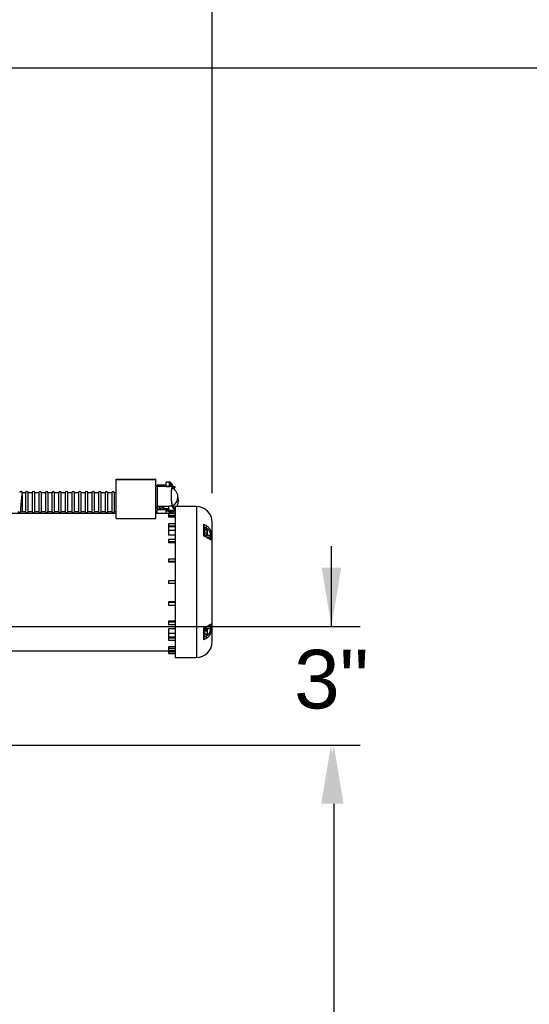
# Model space of a CAD drawing. Header units: inches. Extents: x 170 to 284, y 215 to 248.
# Tile 177 of 195: x 187.057 to 187.871, y 223.562 to 225.136. Entities that reach past the tile are written whole.
import ezdxf

# ---------------------------------------------------------------- set-up
doc = ezdxf.new("R2010")
doc.units = ezdxf.units.IN
doc.header["$LTSCALE"] = 0.25
doc.header["$MEASUREMENT"] = 0
doc.layers.add('ANNOTATIONS', color=1, linetype='Continuous')
doc.layers.add('RH BENCH MOUNT', color=7, linetype='Continuous')
doc.styles.add('ARIAL', font='arial.ttf', dxfattribs={"height": 0.09375})
doc.dimstyles.new('STANDARD$0', dxfattribs={"dimtxt": 0.09375, "dimasz": 0.09375, "dimexe": 0.03125, "dimexo": 0.046875, "dimgap": 0.09, "dimtad": 0, "dimtih": 1, "dimtoh": 1, "dimdec": 4, "dimzin": 0, "dimdsep": 46, "dimtxsty": 'ARIAL', "dimcen": 0.09, "dimadec": 0, "dimazin": 0, "dimtfac": 1, "dimtdec": 4, "dimtofl": 0, "dimtmove": 0, "dimatfit": 1, "dimfxl": 1, "dimtolj": 1, "dimtzin": 0, "dimarcsym": 0})

# ---------------------------------------------------------------- blocks, each defined once
blk = doc.blocks.new('*D44')
at = {"layer": 'ANNOTATIONS', "color": 0, "lineweight": -2, "transparency": 16777216}
for p, q in [((185.9645, 225.4792), (185.9645, 226.2131)), ((187.3644, 224.3792), (187.3644, 226.2131)), ((186.0582, 226.1819), (186.3542, 226.1819)), ((187.2706, 226.1819), (186.9747, 226.1819))]:
    blk.add_line(p, q, dxfattribs=at)
at = {"layer": 'ANNOTATIONS', "color": 0, "transparency": 16777216}
for points in [[(186.0582, 226.1975), (186.0582, 226.1662), (185.9645, 226.1819)], [(187.2706, 226.1975), (187.2706, 226.1662), (187.3644, 226.1819)]]:
    blk.add_solid(points, dxfattribs=at)
at = {"layer": 'defpoints', "color": 0, "transparency": 16777216}
for p in [(187.3644, 226.1819), (185.9645, 225.4324), (187.3644, 224.3323)]:
    blk.add_point(p, dxfattribs=at)
at = {"layer": 'ANNOTATIONS', "color": 0, "transparency": 16777216, "insert": (186.6644, 226.1819), "char_height": 0.09375, "attachment_point": 5, "style": 'ARIAL'}
blk.add_mtext('\\A1;DIM "A"', dxfattribs=at)
blk = doc.blocks.new('*D39')
at = {"layer": 'ANNOTATIONS', "color": 0, "lineweight": -2, "transparency": 16777216}
for p, q in [((186.1493, 223.976), (187.5897, 223.976)), ((187.5585, 223.8822), (187.5585, 222.162)), ((187.5585, 220.007), (187.5585, 221.7272)), ((186.828, 219.9132), (187.5897, 219.9132))]:
    blk.add_line(p, q, dxfattribs=at)
at = {"layer": 'ANNOTATIONS', "color": 0, "transparency": 16777216}
for points in [[(187.5429, 223.8822), (187.5741, 223.8822), (187.5585, 223.976)], [(187.5429, 220.007), (187.5741, 220.007), (187.5585, 219.9132)]]:
    blk.add_solid(points, dxfattribs=at)
at = {"layer": 'defpoints', "color": 0, "transparency": 16777216}
for p in [(186.1024, 223.976), (186.7811, 219.9132), (187.5585, 219.9132)]:
    blk.add_point(p, dxfattribs=at)
at = {"layer": 'ANNOTATIONS', "color": 0, "transparency": 16777216, "insert": (187.5585, 221.9446), "char_height": 0.09375, "attachment_point": 5, "style": 'ARIAL'}
blk.add_mtext('\\A1;OPENING\\PHEIGHT', dxfattribs=at)
blk = doc.blocks.new('*D40')
at = {"layer": 'ANNOTATIONS', "color": 0, "lineweight": -2, "transparency": 16777216}
for p, q in [((186.9102, 225.0595), (188.2447, 225.0595)), ((188.2135, 224.9658), (188.2135, 222.7038)), ((188.2135, 220.007), (188.2135, 222.2689)), ((187.7483, 219.9132), (188.2447, 219.9132))]:
    blk.add_line(p, q, dxfattribs=at)
at = {"layer": 'ANNOTATIONS', "color": 0, "transparency": 16777216}
for points in [[(188.1978, 224.9658), (188.2291, 224.9658), (188.2135, 225.0595)], [(188.1978, 220.007), (188.2291, 220.007), (188.2135, 219.9132)]]:
    blk.add_solid(points, dxfattribs=at)
at = {"layer": 'defpoints', "color": 0, "transparency": 16777216}
for p in [(186.8633, 225.0595), (187.7014, 219.9132), (188.2135, 219.9132)]:
    blk.add_point(p, dxfattribs=at)
at = {"layer": 'ANNOTATIONS', "color": 0, "transparency": 16777216, "insert": (188.2135, 222.4864), "char_height": 0.09375, "attachment_point": 5, "style": 'ARIAL'}
blk.add_mtext('\\A1;TOTAL\\PHEIGHT', dxfattribs=at)

msp = doc.modelspace()

# ---------------------------------------------------------------- linework, layer by layer
at = {"layer": 'ANNOTATIONS'}
for p, q in [((187.55478, 224.16601), (187.55478, 224.29439)), ((186.66328, 224.16601), (187.60088, 224.16601)), ((186.10242, 223.97596), (187.60088, 223.97596))]:
    msp.add_line(p, q, dxfattribs=at)
for points in [[(187.53915, 224.25976), (187.5704, 224.25976), (187.55478, 224.16601)], [(187.53838, 223.88221), (187.56963, 223.88221), (187.55401, 223.97596)]]:
    msp.add_solid(points, dxfattribs=at)
at = {"layer": 'RH BENCH MOUNT'}
for p, q in [((187.2106, 224.40014), (187.2106, 224.4015)), ((187.2106, 224.4015), (187.27417, 224.4015)), ((187.2106, 224.33839), (187.2106, 224.40014)), ((187.27417, 224.40014), (187.2106, 224.40014)), ((187.27417, 224.40014), (187.27417, 224.4015)), ((187.27417, 224.33839), (187.27417, 224.40014)), ((187.27621, 224.39079), (187.27417, 224.39079)), ((187.27621, 224.39079), (187.27621, 224.35688)), ((187.30037, 224.38961), (187.27621, 224.38961)), ((187.29096, 224.39171), (187.27638, 224.39171)), ((187.27638, 224.38961), (187.27638, 224.39171)), ((187.29605, 224.39688), (187.29096, 224.39688)), ((187.29096, 224.38961), (187.29096, 224.39688)), ((187.29096, 224.38961), (187.29096, 224.38961)), ((187.29096, 224.38961), (187.29605, 224.38961)), ((187.29757, 224.3969), (187.29605, 224.3969)), ((187.29605, 224.38962), (187.29605, 224.3969)), ((187.29605, 224.39688), (187.29605, 224.38961)), ((187.29757, 224.38962), (187.29605, 224.38962)), ((187.29605, 224.38961), (187.29605, 224.38961)), ((187.29757, 224.38962), (187.29757, 224.3969)), ((187.29935, 224.39439), (187.29757, 224.39439)), ((187.29757, 224.38961), (187.29757, 224.38962)), ((187.29935, 224.38961), (187.29935, 224.39439)), ((187.29976, 224.38961), (187.29976, 224.39418)), ((187.30053, 224.38955), (187.30435, 224.38953)), ((187.30435, 224.38953), (187.30435, 224.38784)), ((187.06052, 224.37595), (187.06052, 224.34983)), ((187.06594, 224.3795), (187.0609, 224.3795)), ((187.06594, 224.3795), (187.06594, 224.36596)), ((187.07654, 224.3795), (187.07018, 224.3795)), ((187.07018, 224.34983), (187.07018, 224.3795)), ((187.07654, 224.3795), (187.07654, 224.36596)), ((187.08713, 224.3795), (187.08077, 224.3795)), ((187.08077, 224.34983), (187.08077, 224.3795)), ((187.08713, 224.3795), (187.08713, 224.36596)), ((187.09773, 224.3795), (187.09137, 224.3795)), ((187.09137, 224.34983), (187.09137, 224.3795)), ((187.09773, 224.3795), (187.09773, 224.36596)), ((187.10832, 224.3795), (187.10197, 224.3795)), ((187.10197, 224.34983), (187.10197, 224.3795)), ((187.10832, 224.3795), (187.10832, 224.36596)), ((187.11892, 224.3795), (187.11256, 224.3795)), ((187.11256, 224.34983), (187.11256, 224.3795)), ((187.11892, 224.3795), (187.11892, 224.36596)), ((187.12952, 224.3795), (187.12316, 224.3795)), ((187.12316, 224.34983), (187.12316, 224.3795)), ((187.12952, 224.3795), (187.12952, 224.36596)), ((187.14011, 224.3795), (187.13376, 224.3795)), ((187.13376, 224.34983), (187.13376, 224.3795)), ((187.14011, 224.3795), (187.14011, 224.36596)), ((187.15071, 224.3795), (187.14435, 224.3795)), ((187.14435, 224.34983), (187.14435, 224.3795)), ((187.15071, 224.3795), (187.15071, 224.36596)), ((187.16131, 224.3795), (187.15495, 224.3795)), ((187.15495, 224.34983), (187.15495, 224.3795)), ((187.16131, 224.3795), (187.16131, 224.36596)), ((187.1719, 224.3795), (187.16555, 224.3795)), ((187.16555, 224.34983), (187.16555, 224.3795)), ((187.1719, 224.3795), (187.1719, 224.36596)), ((187.1825, 224.3795), (187.17614, 224.3795)), ((187.17614, 224.34983), (187.17614, 224.3795)), ((187.1825, 224.3795), (187.1825, 224.36596)), ((187.1931, 224.3795), (187.18674, 224.3795)), ((187.18674, 224.34983), (187.18674, 224.3795)), ((187.1931, 224.3795), (187.1931, 224.36596)), ((187.20369, 224.3795), (187.19733, 224.3795)), ((187.19733, 224.34983), (187.19733, 224.3795)), ((187.20369, 224.3795), (187.20369, 224.36596)), ((187.2106, 224.3795), (187.20793, 224.3795)), ((187.20793, 224.34983), (187.20793, 224.3795)), ((187.30021, 224.38784), (187.30435, 224.38784)), ((187.30053, 224.38786), (187.30024, 224.38786)), ((187.30435, 224.38784), (187.30053, 224.38786)), ((187.30961, 224.3727), (187.30957, 224.37383)), ((187.06594, 224.36596), (187.06594, 224.34983)), ((187.07654, 224.36596), (187.07654, 224.34983)), ((187.08713, 224.36596), (187.08713, 224.34983)), ((187.09773, 224.36596), (187.09773, 224.34983)), ((187.10832, 224.36596), (187.10832, 224.34983)), ((187.11892, 224.36596), (187.11892, 224.34983)), ((187.12952, 224.36596), (187.12952, 224.34983)), ((187.14011, 224.36596), (187.14011, 224.34983)), ((187.15071, 224.36596), (187.15071, 224.34983)), ((187.16131, 224.36596), (187.16131, 224.34983)), ((187.1719, 224.36596), (187.1719, 224.34983)), ((187.1825, 224.36596), (187.1825, 224.34983)), ((187.1931, 224.36596), (187.1931, 224.34983)), ((187.20369, 224.36596), (187.20369, 224.34983)), ((187.27621, 224.35807), (187.29382, 224.35807)), ((187.30053, 224.35813), (187.2952, 224.35813)), ((187.2952, 224.3513), (187.2952, 224.35813)), ((187.30053, 224.35982), (187.30435, 224.35431)), ((187.30435, 224.35262), (187.30053, 224.35813)), ((187.33894, 224.35775), (187.30503, 224.35775)), ((187.30503, 224.35775), (187.30503, 224.32531)), ((187.30961, 224.36896), (187.30961, 224.3727)), ((187.33894, 224.35775), (187.33894, 224.32236)), ((187.2106, 224.34681), (186.98442, 224.34681)), ((187.05823, 224.34988), (187.06052, 224.34983)), ((187.06052, 224.34983), (187.06594, 224.34983)), ((187.07018, 224.34983), (187.07654, 224.34983)), ((187.08077, 224.34983), (187.08713, 224.34983)), ((187.09137, 224.34983), (187.09773, 224.34983)), ((187.10197, 224.34983), (187.10832, 224.34983)), ((187.11256, 224.34983), (187.11892, 224.34983)), ((187.12316, 224.34983), (187.12952, 224.34983)), ((187.13376, 224.34983), (187.14011, 224.34983)), ((187.14435, 224.34983), (187.15071, 224.34983)), ((187.15495, 224.34983), (187.16131, 224.34983)), ((187.16555, 224.34983), (187.1719, 224.34983)), ((187.17614, 224.34983), (187.1825, 224.34983)), ((187.18674, 224.34983), (187.1931, 224.34983)), ((187.19733, 224.34983), (187.20369, 224.34983)), ((187.20793, 224.34983), (187.2106, 224.34983)), ((187.27417, 224.35688), (187.27621, 224.35688)), ((187.29444, 224.34681), (187.27417, 224.34681)), ((187.2952, 224.35268), (187.27638, 224.35268)), ((187.27638, 224.34712), (187.27638, 224.35268)), ((187.27638, 224.34712), (187.29096, 224.34712)), ((187.29096, 224.35059), (187.29096, 224.35497)), ((187.29096, 224.34681), (187.29096, 224.35059)), ((187.29096, 224.35059), (187.29444, 224.35059)), ((187.30503, 224.3513), (187.29444, 224.3513)), ((187.29444, 224.3513), (187.29444, 224.34918)), ((187.30503, 224.34918), (187.29444, 224.34918)), ((187.29444, 224.34679), (187.29444, 224.34681)), ((187.30503, 224.34679), (187.29444, 224.34679)), ((187.30503, 224.34581), (187.29444, 224.34581)), ((187.29444, 224.34581), (187.29444, 224.34304)), ((187.29444, 224.34304), (187.29444, 224.34076)), ((187.30503, 224.34304), (187.29444, 224.34304)), ((187.29605, 224.34918), (187.29605, 224.34679)), ((187.29605, 224.34918), (187.29605, 224.34679)), ((187.29757, 224.34918), (187.29757, 224.34679)), ((187.29872, 224.3513), (187.30435, 224.35262)), ((187.29892, 224.3513), (187.29935, 224.35153)), ((187.29935, 224.3513), (187.29935, 224.35145)), ((187.29935, 224.34679), (187.29935, 224.34918)), ((187.29976, 224.3513), (187.29976, 224.35155)), ((187.29976, 224.34679), (187.29976, 224.34918)), ((187.30435, 224.35431), (187.30435, 224.35262)), ((187.2106, 224.33839), (187.27417, 224.33839)), ((187.30503, 224.34076), (187.29444, 224.34076)), ((187.30503, 224.32987), (187.29444, 224.32987)), ((187.29444, 224.32987), (187.29444, 224.3265)), ((187.29444, 224.3265), (187.29444, 224.32531)), ((187.30503, 224.3265), (187.29444, 224.3265)), ((187.35055, 224.32896), (187.35055, 224.31082)), ((187.35166, 224.32273), (187.35166, 224.32648)), ((187.36437, 224.30438), (187.36437, 224.33231)), ((187.29444, 224.32531), (187.29444, 224.31931)), ((187.30503, 224.32531), (187.29444, 224.32531)), ((187.30503, 224.31931), (187.29444, 224.31931)), ((187.29444, 224.31931), (187.29444, 224.31197)), ((187.30503, 224.31197), (187.29444, 224.31197)), ((187.30503, 224.32531), (187.30503, 224.31931)), ((187.30503, 224.31931), (187.30503, 224.15458)), ((187.33894, 224.32236), (187.33894, 224.11615)), ((187.35192, 224.31091), (187.35156, 224.31106)), ((187.35429, 224.32386), (187.35166, 224.32386)), ((187.35271, 224.32273), (187.35166, 224.32273)), ((187.35166, 224.31777), (187.35166, 224.32273)), ((187.35166, 224.31539), (187.35166, 224.31777)), ((187.35166, 224.31099), (187.35166, 224.31539)), ((187.35271, 224.31777), (187.35271, 224.32273)), ((187.3544, 224.32114), (187.35271, 224.32114)), ((187.35593, 224.31969), (187.35271, 224.31969)), ((187.35271, 224.31051), (187.35271, 224.31777)), ((187.35593, 224.31492), (187.35271, 224.31492)), ((187.3544, 224.3116), (187.35271, 224.3116)), ((187.3544, 224.32114), (187.3544, 224.32078)), ((187.3544, 224.32078), (187.35626, 224.32078)), ((187.35626, 224.31243), (187.3544, 224.31243)), ((187.3544, 224.31243), (187.3544, 224.3116)), ((187.3544, 224.31196), (187.35626, 224.31196)), ((187.3544, 224.31187), (187.36143, 224.31187)), ((187.35644, 224.32052), (187.35644, 224.31269)), ((187.30503, 224.30504), (187.29444, 224.30504)), ((187.29444, 224.30504), (187.29444, 224.3012)), ((187.29444, 224.3012), (187.29444, 224.2998)), ((187.30503, 224.3012), (187.29444, 224.3012)), ((187.30503, 224.2998), (187.29444, 224.2998)), ((187.36143, 224.30888), (187.35582, 224.30888)), ((187.36437, 224.14158), (187.36437, 224.30438)), ((187.30503, 224.27375), (187.29444, 224.27375)), ((187.29444, 224.27375), (187.29444, 224.26961)), ((187.29444, 224.26961), (187.29444, 224.26887)), ((187.30503, 224.26961), (187.29444, 224.26961)), ((187.30503, 224.26887), (187.29444, 224.26887)), ((187.29444, 224.23907), (187.29444, 224.23483)), ((187.30503, 224.23907), (187.29444, 224.23907)), ((187.30503, 224.23483), (187.29444, 224.23483)), ((187.30503, 224.20502), (187.29444, 224.20502)), ((187.29444, 224.20502), (187.29444, 224.20428)), ((187.29444, 224.20428), (187.29444, 224.20014)), ((187.30503, 224.20428), (187.29444, 224.20428)), ((187.29444, 224.20014), (187.30503, 224.20014)), ((187.30503, 224.1741), (187.29444, 224.1741)), ((187.29444, 224.1741), (187.29444, 224.17269)), ((187.29444, 224.17269), (187.29444, 224.16886)), ((187.30503, 224.17269), (187.29444, 224.17269)), ((187.29444, 224.16886), (187.30503, 224.16886)), ((187.29444, 224.16192), (187.29444, 224.15458)), ((187.30503, 224.16192), (187.29444, 224.16192)), ((187.30503, 224.15458), (187.29444, 224.15458)), ((187.29444, 224.15458), (187.29444, 224.14858)), ((187.30503, 224.15458), (187.30503, 224.14858)), ((187.35055, 224.16308), (187.35055, 224.14493)), ((187.35156, 224.16283), (187.35189, 224.16296)), ((187.35166, 224.1585), (187.35166, 224.1629)), ((187.35166, 224.15116), (187.35166, 224.1585)), ((187.35271, 224.15116), (187.35271, 224.16339)), ((187.36143, 224.16202), (187.35271, 224.16202)), ((187.35593, 224.1582), (187.35271, 224.1582)), ((187.35593, 224.15366), (187.35271, 224.15366)), ((187.3544, 224.15299), (187.35271, 224.15299)), ((187.3544, 224.16206), (187.3544, 224.16109)), ((187.35626, 224.16189), (187.3544, 224.16189)), ((187.3544, 224.1582), (187.3544, 224.16109)), ((187.3544, 224.16109), (187.35626, 224.16109)), ((187.35626, 224.15316), (187.3544, 224.15316)), ((187.3544, 224.15316), (187.3544, 224.15299)), ((187.35535, 224.16472), (187.35532, 224.16471)), ((187.35582, 224.16501), (187.36143, 224.16501)), ((187.35644, 224.16167), (187.35644, 224.16164)), ((187.35644, 224.16164), (187.35644, 224.16084)), ((187.35644, 224.16084), (187.35644, 224.15341)), ((187.30503, 224.14858), (187.29444, 224.14858)), ((187.29444, 224.14858), (187.29444, 224.14739)), ((187.29444, 224.14739), (187.29444, 224.14402)), ((187.30503, 224.14739), (187.29444, 224.14739)), ((187.29444, 224.14402), (187.30503, 224.14402)), ((187.30503, 224.14858), (187.30503, 224.11615)), ((187.35166, 224.15116), (187.35271, 224.15116)), ((187.35166, 224.14741), (187.35166, 224.15116)), ((187.35166, 224.15003), (187.35429, 224.15003)), ((186.98442, 224.12708), (187.29444, 224.12708)), ((187.30503, 224.13313), (187.29444, 224.13313)), ((187.29444, 224.13313), (187.29444, 224.13086)), ((187.29444, 224.13086), (187.29444, 224.12808)), ((187.30503, 224.13086), (187.29444, 224.13086)), ((187.29444, 224.12808), (187.30503, 224.12808)), ((187.30503, 224.1271), (187.29444, 224.1271)), ((187.29444, 224.1271), (187.29444, 224.12471)), ((187.29444, 224.12471), (187.29444, 224.12259)), ((187.30503, 224.12471), (187.29444, 224.12471)), ((187.29444, 224.12259), (187.30503, 224.12259)), ((187.30503, 224.11615), (187.33894, 224.11615))]:
    msp.add_line(p, q, dxfattribs=at)
at = {"layer": 'RH BENCH MOUNT', "flags": 128}
for points in [[(187.30091, 224.34684), (187.30091, 224.34683), (187.30092, 224.34683), (187.30092, 224.34683), (187.30092, 224.34683), (187.30092, 224.34683), (187.30092, 224.34683), (187.30091, 224.34684), (187.30091, 224.34685)], [(187.35525, 224.30922), (187.35527, 224.30921), (187.35535, 224.30917)]]:
    msp.add_lwpolyline(points, dxfattribs=at)
at = {"layer": 'RH BENCH MOUNT'}
for centre, radius, start, end in [((187.29935, 224.39388), 0.000509, 36.16676, 90), ((187.29257, 224.38893), 0.0089, 12.73133, 36.16676), ((187.29999, 224.38942), 0.00148, 15.35873, 51.72264), ((187.29144, 224.38998), 0.00948, 357.34076, 3.65252), ((187.29365, 224.38917), 0.00779, 4.729, 12.72853), ((187.29345, 224.38868), 0.008, 6.17368, 10.05161), ((187.06806, 224.3795), 0.00212, 360, 180), ((187.07865, 224.3795), 0.00212, 360, 180), ((187.08925, 224.3795), 0.00212, 0, 180), ((187.09985, 224.3795), 0.00212, 0, 180), ((187.11044, 224.3795), 0.00212, 0, 180), ((187.12104, 224.3795), 0.00212, 360, 180), ((187.13164, 224.3795), 0.00212, 0, 180), ((187.14223, 224.3795), 0.00212, 0, 180), ((187.15283, 224.3795), 0.00212, 360, 180), ((187.16343, 224.3795), 0.00212, 360, 180), ((187.17402, 224.3795), 0.00212, 0, 180), ((187.18462, 224.3795), 0.00212, 0, 180), ((187.19522, 224.3795), 0.00212, 0, 180), ((187.20581, 224.3795), 0.00212, 360, 180), ((187.29333, 224.3892), 0.00811, 342.75468, 350.34225), ((187.29365, 224.38869), 0.00779, 347.27076, 353.75158), ((187.29514, 224.36876), 0.0198, 212.68553, 234.33553), ((187.29515, 224.36906), 0.0198, 213.70933, 235.82772), ((187.29345, 224.36798), 0.01487, 221.79573, 276.74144), ((187.29518, 224.36908), 0.01578, 224.24156, 254.47908), ((187.29399, 224.37271), 0.01562, 297.47666, 359.95384), ((187.33894, 224.33231), 0.02543, 0, 90), ((187.06806, 224.34983), 0.00212, 180, 0), ((187.07865, 224.34983), 0.00212, 180, 0), ((187.08925, 224.34983), 0.00212, 180, 0), ((187.09985, 224.34983), 0.00212, 180, 0), ((187.11044, 224.34983), 0.00212, 180, 0), ((187.12104, 224.34983), 0.00212, 180, 0), ((187.13164, 224.34983), 0.00212, 180, 0), ((187.14223, 224.34983), 0.00212, 180, 0), ((187.15283, 224.34983), 0.00212, 180, 0), ((187.16343, 224.34983), 0.00212, 180, 0), ((187.17402, 224.34983), 0.00212, 180, 0), ((187.18462, 224.34983), 0.00212, 180, 0), ((187.19522, 224.34983), 0.00212, 180, 0), ((187.20581, 224.34983), 0.00212, 180, 0), ((187.2952, 224.37022), 0.01582, 254.46386, 270.00085), ((187.29252, 224.34989), 0.00892, 339.98774, 355.56864), ((187.29252, 224.3499), 0.00892, 9.01726, 12.84078), ((187.29251, 224.34989), 0.00893, 9.09628, 12.91322), ((187.35204, 224.32666), 0.00359, 308.82187, 357.53746), ((187.3616, 224.30983), 0.00205, 29.47145, 94.83612), ((187.35487, 224.30857), 0.000774, 347.08156, 51.03103), ((187.36158, 224.30682), 0.00207, 29.31053, 94.24162), ((187.35486, 224.16532), 0.000774, 309.10796, 12.89942), ((187.36158, 224.16708), 0.00207, 265.75838, 330.68947), ((187.3616, 224.16406), 0.00205, 265.16388, 330.52855), ((187.33894, 224.14158), 0.02543, 270, 0), ((187.35204, 224.14724), 0.00359, 2.46254, 51.17813)]:
    msp.add_arc(centre, radius, start, end, dxfattribs=at)
for centre, major_axis, ratio, start_param, end_param in [((187.30053, 224.37384), (-0.00017, 0.01577), 0.1200862, 6.1946386, 9.3362312), ((187.30053, 224.37384), (-0.00015, 0.01407), 0.1200862, 6.1946386, 9.3362312), ((187.2952, 224.37384), (0.01163, 0.01163), 0.9163312, 3.8833576, 3.970624)]:
    msp.add_ellipse(centre, major_axis=major_axis, ratio=ratio, start_param=start_param, end_param=end_param, dxfattribs=at)
for points, knots in [([(187.06092, 224.3795), (187.06092, 224.37954), (187.06092, 224.3796), (187.06091, 224.37977), (187.06088, 224.38002), (187.06077, 224.3804), (187.06051, 224.38088), (187.06003, 224.38135), (187.05935, 224.38167), (187.0586, 224.38173), (187.05793, 224.38155), (187.05743, 224.38123), (187.0571, 224.38087), (187.0569, 224.38055), (187.05681, 224.38033), (187.05679, 224.38026), (187.05679, 224.38025)], [0, 0, 0, 0, 0.0820025, 0.1277993, 0.1689882, 0.228895, 0.3104407, 0.4110674, 0.520858, 0.6337194, 0.7366027, 0.8201324, 0.8909068, 0.9498975, 0.9946219, 1, 1, 1, 1]), ([(187.05825, 224.34988), (187.05824, 224.34989), (187.05825, 224.35013), (187.05828, 224.3507), (187.05829, 224.35083), (187.05831, 224.35112), (187.05832, 224.35127), (187.05836, 224.35177), (187.05839, 224.35215), (187.05846, 224.35302), (187.0585, 224.3535), (187.05858, 224.35454), (187.05863, 224.3551), (187.0587, 224.35599), (187.05873, 224.35629), (187.05878, 224.35692), (187.05881, 224.35725), (187.0589, 224.35824), (187.05895, 224.35892), (187.05905, 224.35997), (187.05908, 224.36032), (187.05914, 224.36104), (187.05917, 224.36141), (187.05927, 224.36252), (187.0594, 224.364), (187.05954, 224.36549), (187.05968, 224.36699), (187.05974, 224.36773), (187.05988, 224.36917), (187.05994, 224.36988), (187.06004, 224.37091), (187.06007, 224.37125), (187.06013, 224.37192), (187.06016, 224.37224), (187.06025, 224.37319), (187.06031, 224.37379), (187.06042, 224.37492), (187.06047, 224.37546), (187.06052, 224.37595)], [0, 0, 0, 0, 0.125, 0.125, 0.15625, 0.15625, 0.1875, 0.1875, 0.25, 0.25, 0.3125, 0.3125, 0.375, 0.375, 0.40625, 0.40625, 0.4375, 0.4375, 0.5, 0.5, 0.53125, 0.53125, 0.5625, 0.5625, 0.625, 0.6875, 0.6875, 0.75, 0.75, 0.8125, 0.8125, 0.84375, 0.84375, 0.875, 0.875, 0.9375, 0.9375, 1, 1, 1, 1]), ([(187.06052, 224.37595), (187.0606, 224.37677), (187.06077, 224.37841), (187.0609, 224.37952), (187.0609, 224.37935), (187.0609, 224.3793)], [0, 0, 0, 0, 0.4097032, 0.8198279, 1, 1, 1, 1]), ([(187.30961, 224.3727), (187.30957, 224.37352), (187.3095, 224.37516), (187.30891, 224.37753), (187.30803, 224.37972), (187.30689, 224.38166), (187.30556, 224.38335), (187.30409, 224.38478), (187.30255, 224.38593), (187.30114, 224.38678), (187.30027, 224.38717), (187.29992, 224.38733)], [0, 0, 0, 0, 0.1303137, 0.2607855, 0.3853445, 0.5046539, 0.6190293, 0.7285375, 0.8330234, 0.9321223, 1, 1, 1, 1]), ([(187.30709, 224.35775), (187.30744, 224.35822), (187.30833, 224.35942), (187.30932, 224.36159), (187.3101, 224.36415), (187.31046, 224.3668), (187.31037, 224.36947), (187.31007, 224.37146), (187.30969, 224.3725), (187.30961, 224.37271)], [0, 0, 0, 0, 0.1127835, 0.28191, 0.4510196, 0.6201148, 0.7891996, 0.9582787, 1, 1, 1, 1]), ([(187.05403, 224.34979), (187.05403, 224.34977), (187.05404, 224.34968), (187.0541, 224.34937), (187.0543, 224.3489), (187.05472, 224.34839), (187.05535, 224.34801), (187.0561, 224.34786), (187.05681, 224.34798), (187.05737, 224.34827), (187.05774, 224.34862), (187.05798, 224.34897), (187.05811, 224.34925), (187.05817, 224.34944), (187.0582, 224.34953), (187.0582, 224.34956), (187.05821, 224.34957)], [0, 0, 0, 0, 0.02253519, 0.07367249, 0.16018568, 0.26530854, 0.37970619, 0.50070904, 0.61995345, 0.71472188, 0.79449271, 0.86169459, 0.914695, 0.95279826, 0.98993581, 1, 1, 1, 1]), ([(187.27417, 224.35174), (187.27433, 224.35155), (187.27498, 224.35079), (187.27573, 224.35014), (187.27636, 224.34982), (187.27638, 224.34981)], [0, 0, 0, 0, 0.2369393, 0.9792441, 1, 1, 1, 1]), ([(187.27417, 224.35011), (187.27443, 224.35012), (187.27502, 224.35014), (187.27558, 224.35017), (187.2759, 224.35018)], [0, 0, 0, 0, 0.43468297, 1, 1, 1, 1]), ([(187.27417, 224.34888), (187.27441, 224.34906), (187.27487, 224.34941), (187.2752, 224.34992), (187.27537, 224.35016)], [0, 0, 0, 0, 0.5178632, 1, 1, 1, 1]), ([(187.27499, 224.35688), (187.2756, 224.35567), (187.27649, 224.35389), (187.27776, 224.35297), (187.27816, 224.35268)], [0, 0, 0, 0, 0.6795897, 1, 1, 1, 1]), ([(187.27584, 224.35688), (187.27615, 224.35636), (187.2769, 224.35508), (187.27807, 224.35366), (187.27898, 224.3529), (187.27925, 224.35268)], [0, 0, 0, 0, 0.3297633, 0.8014427, 1, 1, 1, 1]), ([(187.30413, 224.35463), (187.30434, 224.35478), (187.30467, 224.355), (187.30494, 224.35529), (187.30503, 224.3554)], [0, 0, 0, 0, 0.63921865, 1, 1, 1, 1]), ([(187.35562, 224.3265), (187.35485, 224.32698), (187.35404, 224.32743), (187.35235, 224.32825), (187.35146, 224.32862), (187.35055, 224.32896)], [0, 0, 0, 0, 0.5, 0.5, 1, 1, 1, 1]), ([(187.35166, 224.32648), (187.35166, 224.32671), (187.35162, 224.32694), (187.35151, 224.32739), (187.35142, 224.32762), (187.35113, 224.32825), (187.35086, 224.32864), (187.35055, 224.32896)], [0, 0, 0, 0, 0.25, 0.25, 0.5, 0.5, 1, 1, 1, 1]), ([(187.36338, 224.31084), (187.36338, 224.31143), (187.36334, 224.31208), (187.36319, 224.3135), (187.36308, 224.31425), (187.36286, 224.3154), (187.36277, 224.3158), (187.36258, 224.31659), (187.36247, 224.31698), (187.36211, 224.31815), (187.36183, 224.31891), (187.36116, 224.32041), (187.36078, 224.32112), (187.36015, 224.32212), (187.35993, 224.32244), (187.35947, 224.32306), (187.35922, 224.32337), (187.35798, 224.3248), (187.35686, 224.32573), (187.35562, 224.3265)], [0, 0, 0, 0, 0.125, 0.125, 0.25, 0.25, 0.3125, 0.3125, 0.375, 0.375, 0.5, 0.5, 0.625, 0.625, 0.6875, 0.6875, 0.75, 0.75, 1, 1, 1, 1]), ([(187.35055, 224.31082), (187.35055, 224.31082), (187.35076, 224.31092), (187.35115, 224.31108), (187.35153, 224.31116), (187.35159, 224.31107), (187.3516, 224.31105)], [0, 0, 0, 0, 0.0044437, 0.3973988, 0.8139064, 1, 1, 1, 1]), ([(187.35055, 224.31082), (187.35146, 224.31049), (187.35234, 224.31012), (187.35403, 224.30931), (187.35485, 224.30887), (187.35562, 224.3084)], [0, 0, 0, 0, 0.5, 0.5, 1, 1, 1, 1]), ([(187.35534, 224.30916), (187.35456, 224.30964), (187.35348, 224.31029), (187.35226, 224.31078), (187.35192, 224.31091)], [0, 0, 0, 0, 0.7234797, 1, 1, 1, 1]), ([(187.35429, 224.32386), (187.35536, 224.32332), (187.35636, 224.32267), (187.35773, 224.32141), (187.35817, 224.32095), (187.35896, 224.31995), (187.35931, 224.31941), (187.35995, 224.31825), (187.36022, 224.31765), (187.36056, 224.31674), (187.36067, 224.31643), (187.36085, 224.31581), (187.36094, 224.31549), (187.36115, 224.31458), (187.36125, 224.31399), (187.36139, 224.31286), (187.36142, 224.31235), (187.36143, 224.31187)], [0, 0, 0, 0, 0.25, 0.25, 0.375, 0.375, 0.5, 0.5, 0.625, 0.625, 0.6875, 0.6875, 0.75, 0.75, 0.875, 0.875, 1, 1, 1, 1]), ([(187.35626, 224.32078), (187.35631, 224.32069), (187.35635, 224.3206), (187.35638, 224.32042), (187.35637, 224.32032), (187.35628, 224.32005), (187.35613, 224.31987), (187.35593, 224.31969)], [0, 0, 0, 0, 0.25, 0.25, 0.5, 0.5, 1, 1, 1, 1]), ([(187.35593, 224.31492), (187.35606, 224.3153), (187.35618, 224.3157), (187.35633, 224.3165), (187.35638, 224.3169), (187.35638, 224.31771), (187.35633, 224.31812), (187.35617, 224.31892), (187.35606, 224.31931), (187.35593, 224.31969)], [0, 0, 0, 0, 0.25, 0.25, 0.5, 0.5, 0.75, 0.75, 1, 1, 1, 1]), ([(187.35593, 224.31492), (187.35613, 224.31452), (187.35628, 224.31411), (187.35637, 224.31348), (187.35638, 224.31327), (187.35635, 224.31284), (187.35632, 224.31263), (187.35626, 224.31243)], [0, 0, 0, 0, 0.5, 0.5, 0.75, 0.75, 1, 1, 1, 1]), ([(187.36016, 224.30639), (187.36013, 224.3064), (187.36006, 224.30641), (187.3595, 224.30665), (187.35869, 224.3071), (187.35754, 224.3078), (187.3564, 224.30852), (187.35559, 224.30902), (187.35534, 224.30918)], [0, 0, 0, 0, 0.1347757, 0.284226, 0.4547139, 0.6562888, 0.8901459, 1, 1, 1, 1]), ([(187.35562, 224.3084), (187.35686, 224.30764), (187.35798, 224.30691), (187.35923, 224.30615), (187.35947, 224.30601), (187.35993, 224.30574), (187.36015, 224.30561), (187.36057, 224.30539), (187.36077, 224.3053), (187.36115, 224.30513), (187.36133, 224.30506), (187.36183, 224.30491), (187.36211, 224.30488), (187.36247, 224.30496), (187.36258, 224.30501), (187.36277, 224.30515), (187.36286, 224.30524), (187.36301, 224.30547), (187.36307, 224.30561), (187.36318, 224.30594), (187.36323, 224.30613), (187.36334, 224.30675), (187.36338, 224.30724), (187.36338, 224.30783)], [0, 0, 0, 0, 0.25, 0.25, 0.3125, 0.3125, 0.375, 0.375, 0.4375, 0.4375, 0.5, 0.5, 0.625, 0.625, 0.6875, 0.6875, 0.75, 0.75, 0.8125, 0.8125, 0.875, 0.875, 1, 1, 1, 1]), ([(187.36143, 224.30888), (187.36138, 224.30831), (187.3613, 224.30716), (187.36085, 224.30642), (187.36025, 224.30647), (187.36006, 224.30649)], [0, 0, 0, 0, 0.3976401, 0.7986408, 1, 1, 1, 1]), ([(187.36338, 224.16606), (187.36338, 224.16665), (187.36334, 224.16715), (187.36319, 224.16799), (187.36308, 224.16831), (187.36286, 224.16865), (187.36277, 224.16875), (187.36258, 224.16889), (187.36247, 224.16893), (187.36211, 224.16901), (187.36183, 224.16898), (187.36116, 224.16878), (187.36078, 224.16861), (187.36015, 224.16828), (187.35993, 224.16815), (187.35947, 224.16788), (187.35922, 224.16774), (187.35798, 224.16698), (187.35686, 224.16626), (187.35562, 224.1655)], [0, 0, 0, 0, 0.125, 0.125, 0.25, 0.25, 0.3125, 0.3125, 0.375, 0.375, 0.5, 0.5, 0.625, 0.625, 0.6875, 0.6875, 0.75, 0.75, 1, 1, 1, 1]), ([(187.35562, 224.1655), (187.35485, 224.16502), (187.35404, 224.16458), (187.35235, 224.16378), (187.35146, 224.16341), (187.35055, 224.16308)], [0, 0, 0, 0, 0.5, 0.5, 1, 1, 1, 1]), ([(187.35055, 224.16308), (187.35055, 224.16307), (187.35076, 224.16297), (187.35115, 224.16282), (187.35152, 224.16273), (187.35158, 224.16282), (187.35159, 224.16284)], [0, 0, 0, 0, 0.0045373, 0.4057717, 0.8310549, 1, 1, 1, 1]), ([(187.35189, 224.16296), (187.35212, 224.16305), (187.35332, 224.16352), (187.35449, 224.16412), (187.35532, 224.16471), (187.35535, 224.16473)], [0, 0, 0, 0, 0.1889953, 0.96857545, 1, 1, 1, 1]), ([(187.36143, 224.16202), (187.36142, 224.16155), (187.36139, 224.16103), (187.36129, 224.1602), (187.36124, 224.15991), (187.36114, 224.15931), (187.36108, 224.15901), (187.36094, 224.15841), (187.36086, 224.1581), (187.36067, 224.15748), (187.36057, 224.15717), (187.36023, 224.15624), (187.35996, 224.15565), (187.35948, 224.15478), (187.35931, 224.1545), (187.35895, 224.15396), (187.35876, 224.1537), (187.35817, 224.15295), (187.35774, 224.15248), (187.35637, 224.15123), (187.35536, 224.15057), (187.35429, 224.15003)], [0, 0, 0, 0, 0.125, 0.125, 0.1875, 0.1875, 0.25, 0.25, 0.3125, 0.3125, 0.375, 0.375, 0.5, 0.5, 0.5625, 0.5625, 0.625, 0.625, 0.75, 0.75, 1, 1, 1, 1]), ([(187.35534, 224.16472), (187.35577, 224.16499), (187.35674, 224.16559), (187.358, 224.16638), (187.35908, 224.16702), (187.35976, 224.16737), (187.36016, 224.1675), (187.36013, 224.16749), (187.36012, 224.16749)], [0, 0, 0, 0, 0.18979092, 0.4236006, 0.62216511, 0.79377706, 0.93265912, 1, 1, 1, 1]), ([(187.35562, 224.14739), (187.35686, 224.14816), (187.35798, 224.1491), (187.35923, 224.15053), (187.35947, 224.15083), (187.35993, 224.15146), (187.36015, 224.15178), (187.36057, 224.15245), (187.36077, 224.15279), (187.36115, 224.1535), (187.36133, 224.15387), (187.36183, 224.15499), (187.36211, 224.15575), (187.36247, 224.15693), (187.36258, 224.15733), (187.36277, 224.15811), (187.36286, 224.1585), (187.36301, 224.15927), (187.36307, 224.15965), (187.36318, 224.1604), (187.36323, 224.16076), (187.36334, 224.16182), (187.36338, 224.16246), (187.36338, 224.16305)], [0, 0, 0, 0, 0.25, 0.25, 0.3125, 0.3125, 0.375, 0.375, 0.4375, 0.4375, 0.5, 0.5, 0.625, 0.625, 0.6875, 0.6875, 0.75, 0.75, 0.8125, 0.8125, 0.875, 0.875, 1, 1, 1, 1]), ([(187.35626, 224.16109), (187.35631, 224.16085), (187.35635, 224.16061), (187.35638, 224.16012), (187.35637, 224.15987), (187.35628, 224.15914), (187.35613, 224.15866), (187.35593, 224.1582)], [0, 0, 0, 0, 0.25, 0.25, 0.5, 0.5, 1, 1, 1, 1]), ([(187.35593, 224.1582), (187.35606, 224.15783), (187.35618, 224.15745), (187.35633, 224.1567), (187.35638, 224.15632), (187.35638, 224.15555), (187.35633, 224.15515), (187.35617, 224.1544), (187.35606, 224.15403), (187.35593, 224.15366)], [0, 0, 0, 0, 0.25, 0.25, 0.5, 0.5, 0.75, 0.75, 1, 1, 1, 1]), ([(187.35593, 224.15366), (187.35613, 224.15358), (187.35628, 224.1535), (187.35637, 224.15337), (187.35638, 224.15333), (187.35635, 224.15324), (187.35632, 224.1532), (187.35626, 224.15316)], [0, 0, 0, 0, 0.5, 0.5, 0.75, 0.75, 1, 1, 1, 1]), ([(187.36006, 224.16739), (187.36033, 224.16739), (187.36097, 224.16739), (187.36134, 224.1665), (187.3614, 224.16546), (187.36143, 224.16501)], [0, 0, 0, 0, 0.29428894, 0.69677882, 1, 1, 1, 1]), ([(187.35166, 224.14741), (187.35166, 224.14718), (187.35162, 224.14695), (187.35151, 224.1465), (187.35142, 224.14628), (187.35113, 224.14564), (187.35086, 224.14526), (187.35055, 224.14493)], [0, 0, 0, 0, 0.25, 0.25, 0.5, 0.5, 1, 1, 1, 1]), ([(187.35055, 224.14493), (187.35146, 224.14527), (187.35234, 224.14564), (187.35403, 224.14646), (187.35485, 224.14691), (187.35562, 224.14739)], [0, 0, 0, 0, 0.5, 0.5, 1, 1, 1, 1])]:
    msp.add_open_spline(points, degree=3, knots=knots, dxfattribs=at)
for points in [[(187.35166, 224.32527), (187.35258, 224.32485), (187.35346, 224.32438), (187.35429, 224.32386)], [(187.35626, 224.32078), (187.35632, 224.32069), (187.35638, 224.3206), (187.35644, 224.32052)], [(187.35644, 224.31269), (187.35638, 224.3126), (187.35632, 224.31252), (187.35626, 224.31243)], [(187.35626, 224.31196), (187.35632, 224.31205), (187.35638, 224.31214), (187.35644, 224.31222)], [(187.36143, 224.31187), (187.36143, 224.31088), (187.36143, 224.30988), (187.36143, 224.30888)], [(187.36338, 224.30783), (187.36339, 224.30883), (187.36339, 224.30984), (187.36338, 224.31084)], [(187.35644, 224.16164), (187.35638, 224.16172), (187.35632, 224.1618), (187.35626, 224.16189)], [(187.35626, 224.16109), (187.35632, 224.16101), (187.35638, 224.16092), (187.35644, 224.16084)], [(187.36143, 224.16501), (187.36143, 224.16402), (187.36143, 224.16302), (187.36143, 224.16202)], [(187.36338, 224.16305), (187.36339, 224.16406), (187.36339, 224.16506), (187.36338, 224.16606)], [(187.35429, 224.15003), (187.35346, 224.14952), (187.35258, 224.14905), (187.35166, 224.14862)]]:
    msp.add_open_spline(points, degree=3, dxfattribs=at)

# ---------------------------------------------------------------- texts
at = {"layer": 'ANNOTATIONS', "insert": (187.55478, 224.08095), "char_height": 0.09375, "attachment_point": 5, "style": 'ARIAL'}
msp.add_mtext('3"', dxfattribs=at)

# ---------------------------------------------------------------- dimensions: what is measured, and where the dimension line sits
at = {"layer": 'ANNOTATIONS'}
dim = msp.add_linear_dim(base=(187.36437, 226.18185), p1=(185.96449, 225.43235), p2=(187.36437, 224.33231), text='DIM "A"', dimstyle='STANDARD$0', dxfattribs=at)
dim.commit()
dim.dimension.update_dxf_attribs({"geometry": '*D44', "text_midpoint": (186.66443, 226.18185)})
for base, p1, p2, text, picture, middle in [((188.21347, 219.91325), (186.86332, 225.05951), (187.70143, 219.91325), 'TOTAL\\PHEIGHT', '*D40', (188.21347, 222.48638)), ((187.55849, 219.91325), (186.10242, 223.97596), (186.78109, 219.91325), 'OPENING\\PHEIGHT', '*D39', (187.55849, 221.9446))]:
    dim = msp.add_linear_dim(base=base, p1=p1, p2=p2, angle=90, text=text, dimstyle='STANDARD$0', dxfattribs=at)
    dim.commit()
    dim.dimension.update_dxf_attribs({"geometry": picture, "text_midpoint": middle})

doc.saveas('drawing.dxf')
